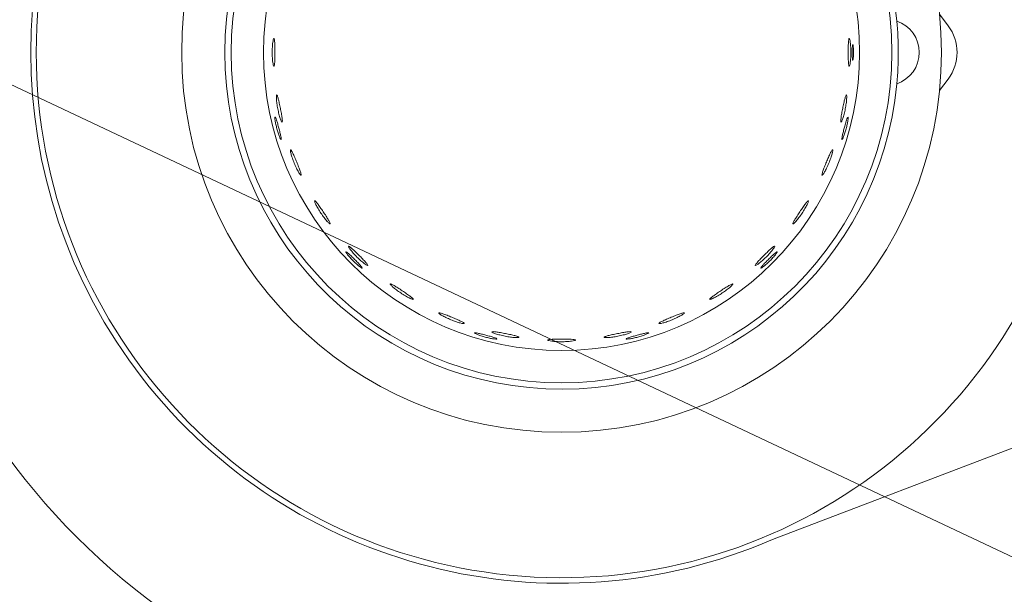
# Model space of a CAD drawing. Header units: millimetres. Extents: x -84458 to 77911, y -55868 to -29230.
# Tile 31 of 103: x 67413.3 to 67422.21, y -32783.82 to -32778.62. Entities that reach past the tile are written whole.
import ezdxf

# ---------------------------------------------------------------- set-up
doc = ezdxf.new("R2010")
doc.units = ezdxf.units.MM
doc.layers.add('BLACHA_TŁOCZONA', color=7, linetype='Continuous')
doc.layers.add('INSTALACJA_PALNIKÓW', color=7, linetype='Continuous')
doc.layers.add('CIENKA', color=7, linetype='Continuous', lineweight=20)

msp = doc.modelspace()

# ---------------------------------------------------------------- linework, layer by layer
at = {"layer": 'BLACHA_TŁOCZONA', "color": 0, "lineweight": 0}
msp.add_line((67420.1116, -32783.3197), (67426.0038, -32781.0716), dxfattribs=at)
for radius, start, end in [(4.8, 66.57026, 293.42974), (6.2, 182.84561, 267.14136)]:
    msp.add_arc((67418.203, -32778.9155), radius, start, end, dxfattribs=at)
at = {"layer": 'CIENKA'}
msp.add_line((67427.7449, -32786.0593), (67354.3895, -32751.4373), dxfattribs=at)
at = {"layer": 'INSTALACJA_PALNIKÓW', "color": 0, "lineweight": 0}
for p, q in [((67421.6206, -32778.57), (67421.6994, -32778.6744)), ((67421.6206, -32779.261), (67421.6994, -32779.1566))]:
    msp.add_line(p, q, dxfattribs=at)
at = {"layer": 'INSTALACJA_PALNIKÓW', "color": 0, "lineweight": 0, "extrusion": (0, 0, -1)}
for radius in [3.435, 2.9873, 2.695]:
    msp.add_circle((-67418.203, -32778.9155), radius, dxfattribs=at)
at = {"layer": 'INSTALACJA_PALNIKÓW', "color": 0, "lineweight": 0}
for centre, radius, start, end in [((67418.203, -32778.9155), 4.75, 11.44817, 348.55183), ((67421.3803, -32778.9155), 0.4, 322.92847, 37.07153)]:
    msp.add_arc(centre, radius, start, end, dxfattribs=at)
at = {"layer": 'INSTALACJA_PALNIKÓW', "color": 0, "lineweight": 0, "extrusion": (0, 0, -1)}
for centre, radius, start, end in [((-67418.203, -32778.9155), 3.045, 185.3512, 174.6488), ((-67421.138, -32778.9155), 0.3, 108.80997, 251.19003), ((-67418.203, -32778.9155), 3.045, 174.6488, 185.3512)]:
    msp.add_arc(centre, radius, start, end, dxfattribs=at)
at = {"layer": 'INSTALACJA_PALNIKÓW', "color": 0, "lineweight": 0}
for points, knots in [([(67415.6016, -32778.7905), (67415.6001, -32778.7905), (67415.5984, -32778.7934), (67415.5949, -32778.8059), (67415.5932, -32778.8155), (67415.5903, -32778.8377), (67415.589, -32778.8516), (67415.5872, -32778.8825), (67415.5867, -32778.8995), (67415.5867, -32778.9315), (67415.5872, -32778.9485), (67415.589, -32778.9794), (67415.5903, -32778.9933), (67415.5932, -32779.0155), (67415.5949, -32779.0251), (67415.5984, -32779.0376), (67415.6001, -32779.0405), (67415.6016, -32779.0405)], [3.976672, 3.976672, 3.976672, 3.976672, 4.479295, 4.479295, 4.987937, 4.987937, 5.469033, 5.469033, 5.950129, 5.950129, 6.431225, 6.431225, 6.912321, 6.912321, 7.420963, 7.420963, 7.923426, 7.923426, 7.923426, 7.923426]), ([(67415.6016, -32779.0405), (67415.6032, -32779.0404), (67415.6046, -32779.0371), (67415.6071, -32779.0238), (67415.6081, -32779.0137), (67415.6094, -32778.9911), (67415.6099, -32778.9776), (67415.6106, -32778.9476), (67415.6107, -32778.9311), (67415.6107, -32778.8999), (67415.6106, -32778.8834), (67415.6099, -32778.8534), (67415.6094, -32778.8399), (67415.6081, -32778.8172), (67415.6071, -32778.8072), (67415.6046, -32778.7938), (67415.6032, -32778.7906), (67415.6016, -32778.7905), (67415.6016, -32778.7905), (67415.6016, -32778.7905)], [0, 0, 0, 0, 0.524947, 0.524947, 1.049895, 1.049895, 1.51761, 1.51761, 1.985326, 1.985326, 2.453042, 2.453042, 2.920758, 2.920758, 3.445705, 3.445705, 3.970652, 3.970652, 3.976672, 3.976672, 3.976672, 3.976672]), ([(67420.8044, -32778.7905), (67420.8029, -32778.7906), (67420.8014, -32778.7938), (67420.7989, -32778.8072), (67420.7979, -32778.8172), (67420.7966, -32778.8399), (67420.7961, -32778.8534), (67420.7954, -32778.8834), (67420.7953, -32778.8999), (67420.7953, -32778.9311), (67420.7954, -32778.9476), (67420.7961, -32778.9776), (67420.7966, -32778.9911), (67420.7979, -32779.0137), (67420.7989, -32779.0238), (67420.8014, -32779.0371), (67420.8029, -32779.0404), (67420.8044, -32779.0405), (67420.8044, -32779.0405), (67420.8044, -32779.0405)], [0, 0, 0, 0, 0.524947, 0.524947, 1.049895, 1.049895, 1.51761, 1.51761, 1.985326, 1.985326, 2.453042, 2.453042, 2.920758, 2.920758, 3.445705, 3.445705, 3.970652, 3.970652, 3.976672, 3.976672, 3.976672, 3.976672]), ([(67420.8044, -32779.0405), (67420.8059, -32779.0405), (67420.8076, -32779.0376), (67420.8111, -32779.0251), (67420.8129, -32779.0155), (67420.8157, -32778.9933), (67420.8171, -32778.9794), (67420.8188, -32778.9485), (67420.8193, -32778.9315), (67420.8193, -32778.8995), (67420.8188, -32778.8825), (67420.8171, -32778.8516), (67420.8157, -32778.8377), (67420.8129, -32778.8155), (67420.8111, -32778.8059), (67420.8076, -32778.7934), (67420.8059, -32778.7905), (67420.8044, -32778.7905)], [3.976672, 3.976672, 3.976672, 3.976672, 4.479295, 4.479295, 4.987937, 4.987937, 5.469033, 5.469033, 5.950129, 5.950129, 6.431225, 6.431225, 6.912321, 6.912321, 7.420963, 7.420963, 7.923426, 7.923426, 7.923426, 7.923426]), ([(67420.8367, -32778.8455), (67420.8359, -32778.8455), (67420.8352, -32778.8473), (67420.8338, -32778.8544), (67420.8333, -32778.8598), (67420.8324, -32778.8723), (67420.8321, -32778.8801), (67420.8316, -32778.8974), (67420.8315, -32778.9067), (67420.8315, -32778.9243), (67420.8316, -32778.9336), (67420.8321, -32778.9508), (67420.8324, -32778.9587), (67420.8333, -32778.9711), (67420.8338, -32778.9765), (67420.8352, -32778.9837), (67420.8359, -32778.9855), (67420.8367, -32778.9855), (67420.8367, -32778.9855), (67420.8367, -32778.9855)], [0, 0, 0, 0, 0.264106, 0.264106, 0.528212, 0.528212, 0.791421, 0.791421, 1.05463, 1.05463, 1.317839, 1.317839, 1.581049, 1.581049, 1.845155, 1.845155, 2.10926, 2.10926, 2.110947, 2.110947, 2.110947, 2.110947]), ([(67420.8367, -32778.9855), (67420.8375, -32778.9855), (67420.8383, -32778.9837), (67420.84, -32778.9766), (67420.8408, -32778.9713), (67420.8422, -32778.9588), (67420.8428, -32778.951), (67420.8436, -32778.9337), (67420.8438, -32778.9243), (67420.8438, -32778.9067), (67420.8436, -32778.8973), (67420.8428, -32778.88), (67420.8422, -32778.8721), (67420.8408, -32778.8597), (67420.84, -32778.8543), (67420.8383, -32778.8472), (67420.8375, -32778.8455), (67420.8367, -32778.8455)], [2.110947, 2.110947, 2.110947, 2.110947, 2.374319, 2.374319, 2.639377, 2.639377, 2.903796, 2.903796, 3.168214, 3.168214, 3.432632, 3.432632, 3.69705, 3.69705, 3.962109, 3.962109, 4.225569, 4.225569, 4.225569, 4.225569]), ([(67415.6272, -32779.3004), (67415.6258, -32779.3007), (67415.6246, -32779.3039), (67415.6236, -32779.3168), (67415.6238, -32779.3265), (67415.6253, -32779.3489), (67415.6267, -32779.3628), (67415.631, -32779.3934), (67415.6339, -32779.4102), (67415.6401, -32779.4416), (67415.6439, -32779.4582), (67415.6517, -32779.4881), (67415.6557, -32779.5015), (67415.6628, -32779.5228), (67415.6664, -32779.5318), (67415.6723, -32779.5433), (67415.6745, -32779.5459), (67415.676, -32779.5456)], [3.976672, 3.976672, 3.976672, 3.976672, 4.479295, 4.479295, 4.987937, 4.987937, 5.469033, 5.469033, 5.950129, 5.950129, 6.431225, 6.431225, 6.912321, 6.912321, 7.420963, 7.420963, 7.923426, 7.923426, 7.923426, 7.923426]), ([(67415.676, -32779.5456), (67415.6775, -32779.5452), (67415.6783, -32779.5417), (67415.6781, -32779.5282), (67415.6771, -32779.5181), (67415.674, -32779.4956), (67415.6719, -32779.4823), (67415.6667, -32779.4527), (67415.6636, -32779.4365), (67415.6575, -32779.4059), (67415.6542, -32779.3898), (67415.6477, -32779.3605), (67415.6445, -32779.3473), (67415.6388, -32779.3254), (67415.6358, -32779.3157), (67415.6308, -32779.3031), (67415.6287, -32779.3002), (67415.6272, -32779.3004), (67415.6272, -32779.3004), (67415.6272, -32779.3004)], [0, 0, 0, 0, 0.524947, 0.524947, 1.049895, 1.049895, 1.51761, 1.51761, 1.985326, 1.985326, 2.453042, 2.453042, 2.920758, 2.920758, 3.445705, 3.445705, 3.970652, 3.970652, 3.976672, 3.976672, 3.976672, 3.976672]), ([(67420.7788, -32779.3004), (67420.7773, -32779.3002), (67420.7752, -32779.3031), (67420.7702, -32779.3157), (67420.7673, -32779.3254), (67420.7615, -32779.3473), (67420.7584, -32779.3605), (67420.7519, -32779.3898), (67420.7485, -32779.4059), (67420.7424, -32779.4365), (67420.7394, -32779.4527), (67420.7341, -32779.4823), (67420.732, -32779.4956), (67420.7289, -32779.5181), (67420.7279, -32779.5282), (67420.7277, -32779.5417), (67420.7285, -32779.5452), (67420.73, -32779.5456), (67420.73, -32779.5456), (67420.7301, -32779.5456)], [0, 0, 0, 0, 0.524947, 0.524947, 1.049895, 1.049895, 1.51761, 1.51761, 1.985326, 1.985326, 2.453042, 2.453042, 2.920758, 2.920758, 3.445705, 3.445705, 3.970652, 3.970652, 3.976672, 3.976672, 3.976672, 3.976672]), ([(67420.7301, -32779.5456), (67420.7315, -32779.5459), (67420.7338, -32779.5433), (67420.7396, -32779.5318), (67420.7432, -32779.5228), (67420.7504, -32779.5015), (67420.7544, -32779.4881), (67420.7621, -32779.4582), (67420.7659, -32779.4416), (67420.7722, -32779.4102), (67420.775, -32779.3934), (67420.7793, -32779.3628), (67420.7807, -32779.3489), (67420.7822, -32779.3265), (67420.7824, -32779.3168), (67420.7814, -32779.3039), (67420.7803, -32779.3007), (67420.7788, -32779.3004)], [3.976672, 3.976672, 3.976672, 3.976672, 4.479295, 4.479295, 4.987937, 4.987937, 5.469033, 5.469033, 5.950129, 5.950129, 6.431225, 6.431225, 6.912321, 6.912321, 7.420963, 7.420963, 7.923426, 7.923426, 7.923426, 7.923426]), ([(67415.6127, -32779.5009), (67415.6116, -32779.5012), (67415.611, -32779.504), (67415.6112, -32779.515), (67415.612, -32779.5231), (67415.6147, -32779.5417), (67415.6168, -32779.5533), (67415.6222, -32779.5787), (67415.6256, -32779.5924), (67415.6324, -32779.618), (67415.6364, -32779.6315), (67415.6444, -32779.6562), (67415.6484, -32779.6674), (67415.6553, -32779.6848), (67415.6587, -32779.6923), (67415.664, -32779.7018), (67415.6659, -32779.704), (67415.6671, -32779.7037)], [3.164678, 3.164678, 3.164678, 3.164678, 3.558948, 3.558948, 3.956975, 3.956975, 4.354003, 4.354003, 4.751031, 4.751031, 5.148058, 5.148058, 5.545086, 5.545086, 5.943114, 5.943114, 6.337574, 6.337574, 6.337574, 6.337574]), ([(67415.6671, -32779.7037), (67415.6682, -32779.7033), (67415.6686, -32779.7005), (67415.6676, -32779.6896), (67415.6662, -32779.6816), (67415.6625, -32779.6633), (67415.6598, -32779.6518), (67415.6537, -32779.6267), (67415.6501, -32779.6131), (67415.6433, -32779.5877), (67415.6396, -32779.5742), (67415.6324, -32779.5494), (67415.6289, -32779.5381), (67415.623, -32779.5204), (67415.6202, -32779.5128), (67415.6156, -32779.5029), (67415.6139, -32779.5006), (67415.6127, -32779.5009), (67415.6127, -32779.5009), (67415.6127, -32779.5009)], [0, 0, 0, 0, 0.395708, 0.395708, 0.791416, 0.791416, 1.185938, 1.185938, 1.58046, 1.58046, 1.974982, 1.974982, 2.369504, 2.369504, 2.765212, 2.765212, 3.16092, 3.16092, 3.164678, 3.164678, 3.164678, 3.164678]), ([(67420.7933, -32779.5008), (67420.7922, -32779.5006), (67420.7904, -32779.5029), (67420.7858, -32779.5128), (67420.783, -32779.5204), (67420.7771, -32779.5381), (67420.7736, -32779.5494), (67420.7664, -32779.5742), (67420.7627, -32779.5877), (67420.7559, -32779.6131), (67420.7524, -32779.6267), (67420.7462, -32779.6518), (67420.7436, -32779.6633), (67420.7398, -32779.6816), (67420.7384, -32779.6896), (67420.7375, -32779.7005), (67420.7378, -32779.7033), (67420.739, -32779.7037), (67420.739, -32779.7037), (67420.739, -32779.7037)], [0, 0, 0, 0, 0.395708, 0.395708, 0.791416, 0.791416, 1.185938, 1.185938, 1.58046, 1.58046, 1.974982, 1.974982, 2.369504, 2.369504, 2.765212, 2.765212, 3.16092, 3.16092, 3.164678, 3.164678, 3.164678, 3.164678]), ([(67420.739, -32779.7037), (67420.7401, -32779.704), (67420.742, -32779.7018), (67420.7473, -32779.6923), (67420.7507, -32779.6848), (67420.7576, -32779.6674), (67420.7616, -32779.6562), (67420.7696, -32779.6315), (67420.7736, -32779.618), (67420.7805, -32779.5924), (67420.7838, -32779.5787), (67420.7892, -32779.5533), (67420.7913, -32779.5417), (67420.794, -32779.5231), (67420.7949, -32779.515), (67420.795, -32779.504), (67420.7944, -32779.5012), (67420.7933, -32779.5009)], [3.164678, 3.164678, 3.164678, 3.164678, 3.558948, 3.558948, 3.956975, 3.956975, 4.354003, 4.354003, 4.751031, 4.751031, 5.148058, 5.148058, 5.545086, 5.545086, 5.943114, 5.943114, 6.337574, 6.337574, 6.337574, 6.337574]), ([(67415.7518, -32779.7955), (67415.7504, -32779.7961), (67415.75, -32779.7994), (67415.7515, -32779.8123), (67415.7535, -32779.8218), (67415.7594, -32779.8435), (67415.7635, -32779.8568), (67415.7737, -32779.886), (67415.7797, -32779.9019), (67415.792, -32779.9315), (67415.7989, -32779.947), (67415.8124, -32779.9749), (67415.8189, -32779.9872), (67415.8301, -32780.0067), (67415.8354, -32780.0148), (67415.8434, -32780.025), (67415.8461, -32780.0271), (67415.8474, -32780.0265)], [3.976672, 3.976672, 3.976672, 3.976672, 4.479295, 4.479295, 4.987937, 4.987937, 5.469033, 5.469033, 5.950129, 5.950129, 6.431225, 6.431225, 6.912321, 6.912321, 7.420963, 7.420963, 7.923426, 7.923426, 7.923426, 7.923426]), ([(67415.8475, -32780.0265), (67415.8489, -32780.0258), (67415.849, -32780.0222), (67415.8461, -32780.009), (67415.8432, -32779.9993), (67415.8358, -32779.9779), (67415.8311, -32779.9652), (67415.8202, -32779.9372), (67415.814, -32779.9219), (67415.8021, -32779.8931), (67415.7957, -32779.8779), (67415.7836, -32779.8505), (67415.7779, -32779.8381), (67415.768, -32779.8178), (67415.7632, -32779.8088), (67415.7559, -32779.7974), (67415.7533, -32779.795), (67415.7518, -32779.7955), (67415.7518, -32779.7955), (67415.7518, -32779.7955)], [0, 0, 0, 0, 0.524947, 0.524947, 1.049895, 1.049895, 1.51761, 1.51761, 1.985326, 1.985326, 2.453042, 2.453042, 2.920758, 2.920758, 3.445705, 3.445705, 3.970652, 3.970652, 3.976672, 3.976672, 3.976672, 3.976672]), ([(67420.6542, -32779.7955), (67420.6528, -32779.795), (67420.6502, -32779.7974), (67420.6428, -32779.8088), (67420.638, -32779.8178), (67420.6281, -32779.8381), (67420.6225, -32779.8505), (67420.6104, -32779.8779), (67420.6039, -32779.8931), (67420.592, -32779.9219), (67420.5858, -32779.9372), (67420.5749, -32779.9652), (67420.5702, -32779.9779), (67420.5628, -32779.9993), (67420.5599, -32780.009), (67420.557, -32780.0222), (67420.5571, -32780.0258), (67420.5585, -32780.0265), (67420.5586, -32780.0265), (67420.5586, -32780.0265)], [0, 0, 0, 0, 0.524947, 0.524947, 1.049895, 1.049895, 1.51761, 1.51761, 1.985326, 1.985326, 2.453042, 2.453042, 2.920758, 2.920758, 3.445705, 3.445705, 3.970652, 3.970652, 3.976672, 3.976672, 3.976672, 3.976672]), ([(67420.5586, -32780.0265), (67420.5599, -32780.0271), (67420.5626, -32780.025), (67420.5706, -32780.0148), (67420.5759, -32780.0067), (67420.5871, -32779.9872), (67420.5936, -32779.9749), (67420.6071, -32779.947), (67420.614, -32779.9315), (67420.6263, -32779.9019), (67420.6324, -32779.886), (67420.6425, -32779.8568), (67420.6466, -32779.8435), (67420.6525, -32779.8218), (67420.6545, -32779.8123), (67420.6561, -32779.7994), (67420.6556, -32779.7961), (67420.6542, -32779.7955)], [3.976672, 3.976672, 3.976672, 3.976672, 4.479295, 4.479295, 4.987937, 4.987937, 5.469033, 5.469033, 5.950129, 5.950129, 6.431225, 6.431225, 6.912321, 6.912321, 7.420963, 7.420963, 7.923426, 7.923426, 7.923426, 7.923426]), ([(67415.9706, -32780.2568), (67415.9693, -32780.2576), (67415.9695, -32780.261), (67415.9736, -32780.2733), (67415.9774, -32780.2823), (67415.9874, -32780.3024), (67415.994, -32780.3147), (67416.0097, -32780.3413), (67416.0187, -32780.3557), (67416.0365, -32780.3824), (67416.0464, -32780.3962), (67416.065, -32780.4209), (67416.0738, -32780.4317), (67416.0886, -32780.4486), (67416.0954, -32780.4556), (67416.1052, -32780.464), (67416.1082, -32780.4655), (67416.1095, -32780.4647)], [3.976672, 3.976672, 3.976672, 3.976672, 4.479295, 4.479295, 4.987937, 4.987937, 5.469033, 5.469033, 5.950129, 5.950129, 6.431225, 6.431225, 6.912321, 6.912321, 7.420963, 7.420963, 7.923426, 7.923426, 7.923426, 7.923426]), ([(67416.1095, -32780.4647), (67416.1107, -32780.4638), (67416.1101, -32780.4602), (67416.1048, -32780.4478), (67416.1, -32780.4388), (67416.0885, -32780.4193), (67416.0814, -32780.4077), (67416.0653, -32780.3824), (67416.0563, -32780.3686), (67416.039, -32780.3427), (67416.0297, -32780.3291), (67416.0125, -32780.3045), (67416.0045, -32780.2935), (67415.9908, -32780.2755), (67415.9844, -32780.2676), (67415.975, -32780.2579), (67415.9719, -32780.256), (67415.9706, -32780.2568), (67415.9706, -32780.2568), (67415.9706, -32780.2568)], [0, 0, 0, 0, 0.524947, 0.524947, 1.049895, 1.049895, 1.51761, 1.51761, 1.985326, 1.985326, 2.453042, 2.453042, 2.920758, 2.920758, 3.445705, 3.445705, 3.970652, 3.970652, 3.976672, 3.976672, 3.976672, 3.976672]), ([(67420.4354, -32780.2568), (67420.4341, -32780.256), (67420.4311, -32780.2579), (67420.4216, -32780.2676), (67420.4152, -32780.2755), (67420.4015, -32780.2935), (67420.3936, -32780.3045), (67420.3763, -32780.3291), (67420.3671, -32780.3427), (67420.3497, -32780.3686), (67420.3407, -32780.3824), (67420.3246, -32780.4077), (67420.3175, -32780.4193), (67420.306, -32780.4388), (67420.3013, -32780.4478), (67420.2959, -32780.4602), (67420.2953, -32780.4638), (67420.2965, -32780.4647), (67420.2966, -32780.4647), (67420.2966, -32780.4647)], [0, 0, 0, 0, 0.524947, 0.524947, 1.049895, 1.049895, 1.51761, 1.51761, 1.985326, 1.985326, 2.453042, 2.453042, 2.920758, 2.920758, 3.445705, 3.445705, 3.970652, 3.970652, 3.976672, 3.976672, 3.976672, 3.976672]), ([(67420.2966, -32780.4647), (67420.2978, -32780.4655), (67420.3008, -32780.464), (67420.3106, -32780.4556), (67420.3175, -32780.4486), (67420.3322, -32780.4317), (67420.341, -32780.4209), (67420.3597, -32780.3962), (67420.3695, -32780.3824), (67420.3873, -32780.3557), (67420.3963, -32780.3413), (67420.412, -32780.3147), (67420.4186, -32780.3024), (67420.4286, -32780.2823), (67420.4325, -32780.2733), (67420.4365, -32780.261), (67420.4367, -32780.2576), (67420.4355, -32780.2568)], [3.976672, 3.976672, 3.976672, 3.976672, 4.479295, 4.479295, 4.987937, 4.987937, 5.469033, 5.469033, 5.950129, 5.950129, 6.431225, 6.431225, 6.912321, 6.912321, 7.420963, 7.420963, 7.923426, 7.923426, 7.923426, 7.923426]), ([(67416.2524, -32780.7176), (67416.2516, -32780.7184), (67416.2525, -32780.7212), (67416.2581, -32780.7306), (67416.2629, -32780.7372), (67416.2746, -32780.7519), (67416.2822, -32780.761), (67416.2996, -32780.7802), (67416.3093, -32780.7904), (67416.3281, -32780.8092), (67416.3383, -32780.8189), (67416.3575, -32780.8363), (67416.3666, -32780.8439), (67416.3813, -32780.8556), (67416.3879, -32780.8604), (67416.3973, -32780.866), (67416.4001, -32780.8669), (67416.4009, -32780.8661)], [3.164678, 3.164678, 3.164678, 3.164678, 3.558948, 3.558948, 3.956975, 3.956975, 4.354003, 4.354003, 4.751031, 4.751031, 5.148058, 5.148058, 5.545086, 5.545086, 5.943114, 5.943114, 6.337574, 6.337574, 6.337574, 6.337574]), ([(67416.4009, -32780.8661), (67416.4017, -32780.8652), (67416.4006, -32780.8625), (67416.3943, -32780.8536), (67416.3891, -32780.8473), (67416.3767, -32780.8334), (67416.3687, -32780.8247), (67416.3508, -32780.8061), (67416.341, -32780.7961), (67416.3224, -32780.7775), (67416.3124, -32780.7677), (67416.2938, -32780.7498), (67416.2851, -32780.7418), (67416.2712, -32780.7294), (67416.2649, -32780.7242), (67416.256, -32780.7179), (67416.2533, -32780.7168), (67416.2524, -32780.7176), (67416.2524, -32780.7176), (67416.2524, -32780.7176)], [0, 0, 0, 0, 0.395708, 0.395708, 0.791416, 0.791416, 1.185938, 1.185938, 1.58046, 1.58046, 1.974982, 1.974982, 2.369504, 2.369504, 2.765212, 2.765212, 3.16092, 3.16092, 3.164678, 3.164678, 3.164678, 3.164678]), ([(67416.2751, -32780.6666), (67416.2741, -32780.6676), (67416.275, -32780.6709), (67416.2813, -32780.6822), (67416.2868, -32780.6902), (67416.3005, -32780.708), (67416.3094, -32780.7187), (67416.33, -32780.7418), (67416.3417, -32780.7542), (67416.3643, -32780.7768), (67416.3767, -32780.7885), (67416.3998, -32780.8091), (67416.4105, -32780.818), (67416.4283, -32780.8317), (67416.4363, -32780.8372), (67416.4476, -32780.8435), (67416.4509, -32780.8444), (67416.4519, -32780.8434)], [3.976672, 3.976672, 3.976672, 3.976672, 4.479295, 4.479295, 4.987937, 4.987937, 5.469033, 5.469033, 5.950129, 5.950129, 6.431225, 6.431225, 6.912321, 6.912321, 7.420963, 7.420963, 7.923426, 7.923426, 7.923426, 7.923426]), ([(67416.452, -32780.8433), (67416.453, -32780.8422), (67416.4517, -32780.8388), (67416.444, -32780.8277), (67416.4376, -32780.8199), (67416.4226, -32780.8029), (67416.4133, -32780.793), (67416.3926, -32780.7713), (67416.381, -32780.7595), (67416.359, -32780.7375), (67416.3472, -32780.7259), (67416.3255, -32780.7052), (67416.3156, -32780.6959), (67416.2986, -32780.6809), (67416.2908, -32780.6745), (67416.2797, -32780.6668), (67416.2763, -32780.6655), (67416.2752, -32780.6666), (67416.2752, -32780.6666), (67416.2751, -32780.6666)], [0, 0, 0, 0, 0.524947, 0.524947, 1.049895, 1.049895, 1.51761, 1.51761, 1.985326, 1.985326, 2.453042, 2.453042, 2.920758, 2.920758, 3.445705, 3.445705, 3.970652, 3.970652, 3.976672, 3.976672, 3.976672, 3.976672]), ([(67420.1308, -32780.6665), (67420.1297, -32780.6655), (67420.1264, -32780.6668), (67420.1152, -32780.6745), (67420.1074, -32780.6809), (67420.0904, -32780.6959), (67420.0805, -32780.7052), (67420.0588, -32780.7259), (67420.047, -32780.7375), (67420.025, -32780.7595), (67420.0134, -32780.7713), (67419.9927, -32780.793), (67419.9835, -32780.8029), (67419.9684, -32780.8199), (67419.962, -32780.8277), (67419.9543, -32780.8388), (67419.953, -32780.8422), (67419.9541, -32780.8433), (67419.9541, -32780.8433), (67419.9541, -32780.8434)], [0, 0, 0, 0, 0.524947, 0.524947, 1.049895, 1.049895, 1.51761, 1.51761, 1.985326, 1.985326, 2.453042, 2.453042, 2.920758, 2.920758, 3.445705, 3.445705, 3.970652, 3.970652, 3.976672, 3.976672, 3.976672, 3.976672]), ([(67419.9541, -32780.8434), (67419.9551, -32780.8444), (67419.9584, -32780.8435), (67419.9697, -32780.8372), (67419.9777, -32780.8317), (67419.9955, -32780.818), (67420.0062, -32780.8091), (67420.0293, -32780.7885), (67420.0417, -32780.7768), (67420.0644, -32780.7542), (67420.076, -32780.7418), (67420.0966, -32780.7187), (67420.1055, -32780.708), (67420.1192, -32780.6902), (67420.1247, -32780.6822), (67420.1311, -32780.6709), (67420.1319, -32780.6676), (67420.1309, -32780.6666)], [3.976672, 3.976672, 3.976672, 3.976672, 4.479295, 4.479295, 4.987937, 4.987937, 5.469033, 5.469033, 5.950129, 5.950129, 6.431225, 6.431225, 6.912321, 6.912321, 7.420963, 7.420963, 7.923426, 7.923426, 7.923426, 7.923426]), ([(67420.1536, -32780.7176), (67420.1527, -32780.7168), (67420.1501, -32780.7179), (67420.1411, -32780.7242), (67420.1349, -32780.7294), (67420.1209, -32780.7418), (67420.1123, -32780.7498), (67420.0936, -32780.7677), (67420.0836, -32780.7775), (67420.065, -32780.7961), (67420.0552, -32780.8061), (67420.0373, -32780.8247), (67420.0293, -32780.8334), (67420.0169, -32780.8473), (67420.0117, -32780.8536), (67420.0054, -32780.8625), (67420.0043, -32780.8652), (67420.0051, -32780.8661), (67420.0051, -32780.8661), (67420.0051, -32780.8661)], [0, 0, 0, 0, 0.395708, 0.395708, 0.791416, 0.791416, 1.185938, 1.185938, 1.58046, 1.58046, 1.974982, 1.974982, 2.369504, 2.369504, 2.765212, 2.765212, 3.16092, 3.16092, 3.164678, 3.164678, 3.164678, 3.164678]), ([(67420.0051, -32780.8661), (67420.0059, -32780.8669), (67420.0087, -32780.866), (67420.0181, -32780.8604), (67420.0247, -32780.8556), (67420.0394, -32780.8439), (67420.0485, -32780.8363), (67420.0677, -32780.8189), (67420.078, -32780.8092), (67420.0967, -32780.7904), (67420.1064, -32780.7802), (67420.1238, -32780.761), (67420.1314, -32780.7519), (67420.1431, -32780.7372), (67420.1479, -32780.7306), (67420.1535, -32780.7212), (67420.1544, -32780.7184), (67420.1536, -32780.7176)], [3.164678, 3.164678, 3.164678, 3.164678, 3.558948, 3.558948, 3.956975, 3.956975, 4.354003, 4.354003, 4.751031, 4.751031, 5.148058, 5.148058, 5.545086, 5.545086, 5.943114, 5.943114, 6.337574, 6.337574, 6.337574, 6.337574]), ([(67416.6538, -32781.009), (67416.653, -32781.0103), (67416.6545, -32781.0133), (67416.6629, -32781.0231), (67416.6699, -32781.0299), (67416.6868, -32781.0447), (67416.6976, -32781.0535), (67416.7223, -32781.0721), (67416.7361, -32781.082), (67416.7628, -32781.0998), (67416.7772, -32781.1088), (67416.8038, -32781.1245), (67416.8161, -32781.1311), (67416.8362, -32781.1411), (67416.8452, -32781.1449), (67416.8575, -32781.149), (67416.8609, -32781.1492), (67416.8617, -32781.1479)], [3.976672, 3.976672, 3.976672, 3.976672, 4.479295, 4.479295, 4.987937, 4.987937, 5.469033, 5.469033, 5.950129, 5.950129, 6.431225, 6.431225, 6.912321, 6.912321, 7.420963, 7.420963, 7.923426, 7.923426, 7.923426, 7.923426]), ([(67416.8617, -32781.1479), (67416.8625, -32781.1466), (67416.8606, -32781.1435), (67416.8509, -32781.1341), (67416.843, -32781.1277), (67416.825, -32781.114), (67416.814, -32781.106), (67416.7894, -32781.0888), (67416.7758, -32781.0795), (67416.7499, -32781.0622), (67416.7361, -32781.0532), (67416.7108, -32781.0371), (67416.6992, -32781.03), (67416.6797, -32781.0185), (67416.6707, -32781.0137), (67416.6583, -32781.0084), (67416.6547, -32781.0078), (67416.6538, -32781.009), (67416.6538, -32781.009), (67416.6538, -32781.009)], [0, 0, 0, 0, 0.524947, 0.524947, 1.049895, 1.049895, 1.51761, 1.51761, 1.985326, 1.985326, 2.453042, 2.453042, 2.920758, 2.920758, 3.445705, 3.445705, 3.970652, 3.970652, 3.976672, 3.976672, 3.976672, 3.976672]), ([(67419.7522, -32781.009), (67419.7513, -32781.0078), (67419.7477, -32781.0084), (67419.7353, -32781.0137), (67419.7264, -32781.0185), (67419.7068, -32781.03), (67419.6953, -32781.0371), (67419.6699, -32781.0532), (67419.6562, -32781.0622), (67419.6302, -32781.0795), (67419.6166, -32781.0888), (67419.592, -32781.106), (67419.581, -32781.114), (67419.563, -32781.1277), (67419.5552, -32781.1341), (67419.5454, -32781.1435), (67419.5435, -32781.1466), (67419.5443, -32781.1479), (67419.5443, -32781.1479), (67419.5443, -32781.1479)], [0, 0, 0, 0, 0.524947, 0.524947, 1.049895, 1.049895, 1.51761, 1.51761, 1.985326, 1.985326, 2.453042, 2.453042, 2.920758, 2.920758, 3.445705, 3.445705, 3.970652, 3.970652, 3.976672, 3.976672, 3.976672, 3.976672]), ([(67419.5443, -32781.1479), (67419.5452, -32781.1492), (67419.5486, -32781.149), (67419.5608, -32781.1449), (67419.5698, -32781.1411), (67419.5899, -32781.1311), (67419.6022, -32781.1245), (67419.6288, -32781.1088), (67419.6432, -32781.0998), (67419.6699, -32781.082), (67419.6837, -32781.0721), (67419.7084, -32781.0535), (67419.7192, -32781.0447), (67419.7361, -32781.0299), (67419.7431, -32781.0231), (67419.7515, -32781.0133), (67419.753, -32781.0103), (67419.7522, -32781.009)], [3.976672, 3.976672, 3.976672, 3.976672, 4.479295, 4.479295, 4.987937, 4.987937, 5.469033, 5.469033, 5.950129, 5.950129, 6.431225, 6.431225, 6.912321, 6.912321, 7.420963, 7.420963, 7.923426, 7.923426, 7.923426, 7.923426]), ([(67417.092, -32781.2711), (67417.0914, -32781.2724), (67417.0935, -32781.2751), (67417.1036, -32781.2831), (67417.1118, -32781.2884), (67417.1313, -32781.2996), (67417.1436, -32781.3061), (67417.1715, -32781.3196), (67417.187, -32781.3265), (67417.2166, -32781.3388), (67417.2325, -32781.3448), (67417.2617, -32781.355), (67417.275, -32781.3591), (67417.2967, -32781.365), (67417.3062, -32781.367), (67417.319, -32781.3685), (67417.3224, -32781.3681), (67417.323, -32781.3667)], [3.976672, 3.976672, 3.976672, 3.976672, 4.479295, 4.479295, 4.987937, 4.987937, 5.469033, 5.469033, 5.950129, 5.950129, 6.431225, 6.431225, 6.912321, 6.912321, 7.420963, 7.420963, 7.923426, 7.923426, 7.923426, 7.923426]), ([(67417.323, -32781.3667), (67417.3235, -32781.3652), (67417.3211, -32781.3626), (67417.3097, -32781.3553), (67417.3007, -32781.3505), (67417.2804, -32781.3406), (67417.268, -32781.3349), (67417.2406, -32781.3228), (67417.2254, -32781.3164), (67417.1966, -32781.3045), (67417.1813, -32781.2983), (67417.1533, -32781.2874), (67417.1406, -32781.2827), (67417.1192, -32781.2753), (67417.1095, -32781.2724), (67417.0963, -32781.2695), (67417.0927, -32781.2696), (67417.092, -32781.271), (67417.092, -32781.271), (67417.092, -32781.2711)], [0, 0, 0, 0, 0.524947, 0.524947, 1.049895, 1.049895, 1.51761, 1.51761, 1.985326, 1.985326, 2.453042, 2.453042, 2.920758, 2.920758, 3.445705, 3.445705, 3.970652, 3.970652, 3.976672, 3.976672, 3.976672, 3.976672]), ([(67419.314, -32781.271), (67419.3133, -32781.2696), (67419.3098, -32781.2695), (67419.2965, -32781.2724), (67419.2868, -32781.2753), (67419.2654, -32781.2827), (67419.2527, -32781.2874), (67419.2247, -32781.2983), (67419.2094, -32781.3045), (67419.1806, -32781.3164), (67419.1655, -32781.3228), (67419.138, -32781.3349), (67419.1257, -32781.3406), (67419.1053, -32781.3505), (67419.0964, -32781.3553), (67419.085, -32781.3626), (67419.0825, -32781.3652), (67419.083, -32781.3667), (67419.083, -32781.3667), (67419.083, -32781.3667)], [0, 0, 0, 0, 0.524947, 0.524947, 1.049895, 1.049895, 1.51761, 1.51761, 1.985326, 1.985326, 2.453042, 2.453042, 2.920758, 2.920758, 3.445705, 3.445705, 3.970652, 3.970652, 3.976672, 3.976672, 3.976672, 3.976672]), ([(67419.083, -32781.3667), (67419.0836, -32781.3681), (67419.087, -32781.3685), (67419.0998, -32781.367), (67419.1093, -32781.365), (67419.131, -32781.3591), (67419.1443, -32781.355), (67419.1735, -32781.3448), (67419.1894, -32781.3388), (67419.219, -32781.3265), (67419.2345, -32781.3196), (67419.2624, -32781.3061), (67419.2747, -32781.2996), (67419.2942, -32781.2884), (67419.3024, -32781.2831), (67419.3125, -32781.2751), (67419.3146, -32781.2724), (67419.314, -32781.2711)], [3.976672, 3.976672, 3.976672, 3.976672, 4.479295, 4.479295, 4.987937, 4.987937, 5.469033, 5.469033, 5.950129, 5.950129, 6.431225, 6.431225, 6.912321, 6.912321, 7.420963, 7.420963, 7.923426, 7.923426, 7.923426, 7.923426]), ([(67417.4148, -32781.4514), (67417.4145, -32781.4526), (67417.4167, -32781.4545), (67417.4262, -32781.4598), (67417.4337, -32781.4632), (67417.4511, -32781.4701), (67417.4623, -32781.4741), (67417.487, -32781.4821), (67417.5005, -32781.4861), (67417.5261, -32781.4929), (67417.5398, -32781.4962), (67417.5652, -32781.5017), (67417.5768, -32781.5038), (67417.5954, -32781.5065), (67417.6035, -32781.5073), (67417.6145, -32781.5075), (67417.6173, -32781.5069), (67417.6176, -32781.5058)], [3.164678, 3.164678, 3.164678, 3.164678, 3.558948, 3.558948, 3.956975, 3.956975, 4.354003, 4.354003, 4.751031, 4.751031, 5.148058, 5.148058, 5.545086, 5.545086, 5.943114, 5.943114, 6.337574, 6.337574, 6.337574, 6.337574]), ([(67417.6177, -32781.5058), (67417.6179, -32781.5046), (67417.6156, -32781.5029), (67417.6057, -32781.4983), (67417.5981, -32781.4955), (67417.5803, -32781.4896), (67417.5691, -32781.4861), (67417.5443, -32781.4789), (67417.5308, -32781.4752), (67417.5054, -32781.4684), (67417.4918, -32781.4648), (67417.4667, -32781.4587), (67417.4552, -32781.456), (67417.4369, -32781.4523), (67417.4289, -32781.4509), (67417.418, -32781.4499), (67417.4151, -32781.4503), (67417.4148, -32781.4514), (67417.4148, -32781.4514), (67417.4148, -32781.4514)], [0, 0, 0, 0, 0.395708, 0.395708, 0.791416, 0.791416, 1.185938, 1.185938, 1.58046, 1.58046, 1.974982, 1.974982, 2.369504, 2.369504, 2.765212, 2.765212, 3.16092, 3.16092, 3.164678, 3.164678, 3.164678, 3.164678]), ([(67417.5729, -32781.4425), (67417.5726, -32781.444), (67417.5752, -32781.4462), (67417.5867, -32781.4521), (67417.5957, -32781.4557), (67417.617, -32781.4628), (67417.6304, -32781.4668), (67417.6603, -32781.4746), (67417.6769, -32781.4784), (67417.7083, -32781.4846), (67417.7251, -32781.4875), (67417.7557, -32781.4918), (67417.7696, -32781.4932), (67417.792, -32781.4947), (67417.8017, -32781.4949), (67417.8146, -32781.4939), (67417.8178, -32781.4927), (67417.8181, -32781.4913)], [3.976672, 3.976672, 3.976672, 3.976672, 4.479295, 4.479295, 4.987937, 4.987937, 5.469033, 5.469033, 5.950129, 5.950129, 6.431225, 6.431225, 6.912321, 6.912321, 7.420963, 7.420963, 7.923426, 7.923426, 7.923426, 7.923426]), ([(67417.8181, -32781.4913), (67417.8183, -32781.4898), (67417.8154, -32781.4877), (67417.8028, -32781.4827), (67417.7931, -32781.4797), (67417.7712, -32781.474), (67417.758, -32781.4708), (67417.7287, -32781.4643), (67417.7126, -32781.461), (67417.682, -32781.4549), (67417.6658, -32781.4518), (67417.6362, -32781.4466), (67417.6229, -32781.4445), (67417.6004, -32781.4414), (67417.5903, -32781.4404), (67417.5768, -32781.4402), (67417.5733, -32781.441), (67417.5729, -32781.4425), (67417.5729, -32781.4425), (67417.5729, -32781.4425)], [0, 0, 0, 0, 0.524947, 0.524947, 1.049895, 1.049895, 1.51761, 1.51761, 1.985326, 1.985326, 2.453042, 2.453042, 2.920758, 2.920758, 3.445705, 3.445705, 3.970652, 3.970652, 3.976672, 3.976672, 3.976672, 3.976672]), ([(67418.8331, -32781.4425), (67418.8327, -32781.441), (67418.8293, -32781.4402), (67418.8157, -32781.4404), (67418.8056, -32781.4414), (67418.7832, -32781.4445), (67418.7698, -32781.4466), (67418.7402, -32781.4518), (67418.724, -32781.4549), (67418.6934, -32781.461), (67418.6773, -32781.4643), (67418.648, -32781.4708), (67418.6348, -32781.474), (67418.6129, -32781.4797), (67418.6032, -32781.4827), (67418.5906, -32781.4877), (67418.5877, -32781.4898), (67418.5879, -32781.4913), (67418.5879, -32781.4913), (67418.5879, -32781.4913)], [0, 0, 0, 0, 0.524947, 0.524947, 1.049895, 1.049895, 1.51761, 1.51761, 1.985326, 1.985326, 2.453042, 2.453042, 2.920758, 2.920758, 3.445705, 3.445705, 3.970652, 3.970652, 3.976672, 3.976672, 3.976672, 3.976672]), ([(67418.5879, -32781.4913), (67418.5882, -32781.4927), (67418.5914, -32781.4939), (67418.6043, -32781.4949), (67418.6141, -32781.4947), (67418.6365, -32781.4932), (67418.6503, -32781.4918), (67418.681, -32781.4875), (67418.6977, -32781.4846), (67418.7292, -32781.4784), (67418.7457, -32781.4746), (67418.7756, -32781.4668), (67418.789, -32781.4628), (67418.8103, -32781.4557), (67418.8194, -32781.4521), (67418.8309, -32781.4462), (67418.8334, -32781.444), (67418.8331, -32781.4425)], [3.976672, 3.976672, 3.976672, 3.976672, 4.479295, 4.479295, 4.987937, 4.987937, 5.469033, 5.469033, 5.950129, 5.950129, 6.431225, 6.431225, 6.912321, 6.912321, 7.420963, 7.420963, 7.923426, 7.923426, 7.923426, 7.923426]), ([(67418.9912, -32781.4514), (67418.9909, -32781.4503), (67418.988, -32781.4499), (67418.9771, -32781.4509), (67418.9691, -32781.4523), (67418.9508, -32781.456), (67418.9393, -32781.4587), (67418.9142, -32781.4648), (67418.9007, -32781.4684), (67418.8753, -32781.4752), (67418.8617, -32781.4789), (67418.8369, -32781.4861), (67418.8257, -32781.4896), (67418.8079, -32781.4955), (67418.8003, -32781.4983), (67418.7904, -32781.5029), (67418.7881, -32781.5046), (67418.7884, -32781.5058), (67418.7884, -32781.5058), (67418.7884, -32781.5058)], [0, 0, 0, 0, 0.395708, 0.395708, 0.791416, 0.791416, 1.185938, 1.185938, 1.58046, 1.58046, 1.974982, 1.974982, 2.369504, 2.369504, 2.765212, 2.765212, 3.16092, 3.16092, 3.164678, 3.164678, 3.164678, 3.164678]), ([(67418.7884, -32781.5058), (67418.7887, -32781.5069), (67418.7915, -32781.5075), (67418.8025, -32781.5073), (67418.8106, -32781.5065), (67418.8292, -32781.5038), (67418.8408, -32781.5017), (67418.8662, -32781.4962), (67418.8799, -32781.4929), (67418.9055, -32781.4861), (67418.919, -32781.4821), (67418.9437, -32781.4741), (67418.9549, -32781.4701), (67418.9723, -32781.4632), (67418.9798, -32781.4598), (67418.9894, -32781.4545), (67418.9915, -32781.4526), (67418.9912, -32781.4514)], [3.164678, 3.164678, 3.164678, 3.164678, 3.558948, 3.558948, 3.956975, 3.956975, 4.354003, 4.354003, 4.751031, 4.751031, 5.148058, 5.148058, 5.545086, 5.545086, 5.943114, 5.943114, 6.337574, 6.337574, 6.337574, 6.337574]), ([(67418.328, -32781.5169), (67418.3279, -32781.5153), (67418.3247, -32781.5139), (67418.3113, -32781.5114), (67418.3013, -32781.5104), (67418.2786, -32781.5091), (67418.2651, -32781.5086), (67418.2351, -32781.5079), (67418.2186, -32781.5077), (67418.1874, -32781.5077), (67418.1709, -32781.5079), (67418.1409, -32781.5086), (67418.1274, -32781.5091), (67418.1048, -32781.5104), (67418.0947, -32781.5114), (67418.0813, -32781.5139), (67418.0781, -32781.5153), (67418.078, -32781.5169), (67418.078, -32781.5169), (67418.078, -32781.5169)], [0, 0, 0, 0, 0.524947, 0.524947, 1.049895, 1.049895, 1.51761, 1.51761, 1.985326, 1.985326, 2.453042, 2.453042, 2.920758, 2.920758, 3.445705, 3.445705, 3.970652, 3.970652, 3.976672, 3.976672, 3.976672, 3.976672]), ([(67418.078, -32781.5169), (67418.078, -32781.5184), (67418.0809, -32781.5201), (67418.0934, -32781.5236), (67418.103, -32781.5253), (67418.1252, -32781.5282), (67418.1391, -32781.5295), (67418.17, -32781.5313), (67418.187, -32781.5318), (67418.219, -32781.5318), (67418.236, -32781.5313), (67418.2669, -32781.5295), (67418.2808, -32781.5282), (67418.303, -32781.5253), (67418.3126, -32781.5236), (67418.3251, -32781.5201), (67418.328, -32781.5184), (67418.328, -32781.5169)], [3.976672, 3.976672, 3.976672, 3.976672, 4.479295, 4.479295, 4.987937, 4.987937, 5.469033, 5.469033, 5.950129, 5.950129, 6.431225, 6.431225, 6.912321, 6.912321, 7.420963, 7.420963, 7.923426, 7.923426, 7.923426, 7.923426])]:
    msp.add_open_spline(points, degree=3, knots=knots, dxfattribs=at)
for points in [[(67420.8044, -32778.7905), (67420.8044, -32778.7905), (67420.8044, -32778.7905), (67420.8044, -32778.7905)], [(67420.8367, -32778.8455), (67420.8367, -32778.8455), (67420.8367, -32778.8455), (67420.8367, -32778.8455)], [(67415.6016, -32779.0405), (67415.6016, -32779.0405), (67415.6016, -32779.0405), (67415.6016, -32779.0405)], [(67421.2347, -32779.1995), (67421.2347, -32779.1995), (67421.2347, -32779.1995), (67421.2347, -32779.1995)], [(67420.7788, -32779.3004), (67420.7788, -32779.3004), (67420.7788, -32779.3004), (67420.7788, -32779.3004)], [(67420.7933, -32779.5009), (67420.7933, -32779.5009), (67420.7933, -32779.5009), (67420.7933, -32779.5008)], [(67415.676, -32779.5456), (67415.676, -32779.5456), (67415.676, -32779.5456), (67415.676, -32779.5456)], [(67415.6671, -32779.7037), (67415.6671, -32779.7037), (67415.6671, -32779.7037), (67415.6671, -32779.7037)], [(67420.6542, -32779.7955), (67420.6542, -32779.7955), (67420.6542, -32779.7955), (67420.6542, -32779.7955)], [(67415.8474, -32780.0265), (67415.8475, -32780.0265), (67415.8475, -32780.0265), (67415.8475, -32780.0265)], [(67420.4355, -32780.2568), (67420.4354, -32780.2568), (67420.4354, -32780.2568), (67420.4354, -32780.2568)], [(67416.1095, -32780.4647), (67416.1095, -32780.4647), (67416.1095, -32780.4647), (67416.1095, -32780.4647)], [(67420.1309, -32780.6666), (67420.1309, -32780.6666), (67420.1309, -32780.6666), (67420.1308, -32780.6665)], [(67420.1536, -32780.7176), (67420.1536, -32780.7176), (67420.1536, -32780.7176), (67420.1536, -32780.7176)], [(67416.4009, -32780.8661), (67416.4009, -32780.8661), (67416.4009, -32780.8661), (67416.4009, -32780.8661)], [(67416.4519, -32780.8434), (67416.4519, -32780.8433), (67416.4519, -32780.8433), (67416.452, -32780.8433)], [(67419.7522, -32781.009), (67419.7522, -32781.009), (67419.7522, -32781.009), (67419.7522, -32781.009)], [(67416.8617, -32781.1479), (67416.8617, -32781.1479), (67416.8617, -32781.1479), (67416.8617, -32781.1479)], [(67419.314, -32781.2711), (67419.314, -32781.271), (67419.314, -32781.271), (67419.314, -32781.271)], [(67417.323, -32781.3667), (67417.323, -32781.3667), (67417.323, -32781.3667), (67417.323, -32781.3667)], [(67418.8331, -32781.4425), (67418.8331, -32781.4425), (67418.8331, -32781.4425), (67418.8331, -32781.4425)], [(67418.9912, -32781.4514), (67418.9912, -32781.4514), (67418.9912, -32781.4514), (67418.9912, -32781.4514)], [(67417.6176, -32781.5058), (67417.6176, -32781.5058), (67417.6176, -32781.5058), (67417.6177, -32781.5058)], [(67417.8181, -32781.4913), (67417.8181, -32781.4913), (67417.8181, -32781.4913), (67417.8181, -32781.4913)], [(67418.328, -32781.5169), (67418.328, -32781.5169), (67418.328, -32781.5169), (67418.328, -32781.5169)]]:
    msp.add_open_spline(points, degree=3, dxfattribs=at)

doc.saveas('drawing.dxf')
